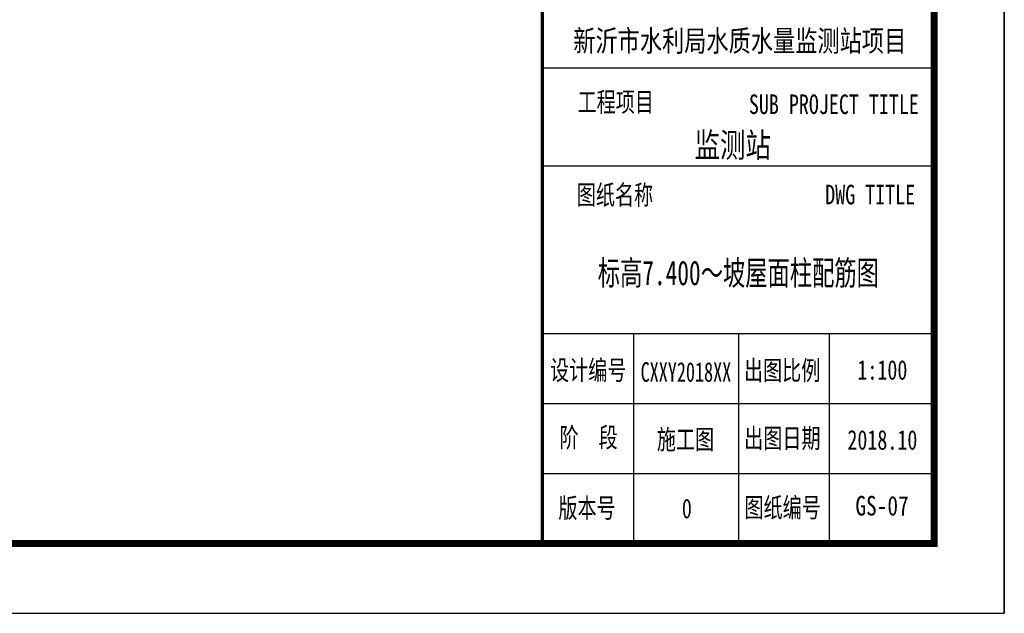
# Model space of a CAD drawing. Extents: x -302077 to 107904, y -9283 to 295706.
# Tile 126 of 256: x -89439 to -75370, y 174909 to 183397. Entities that reach past the tile are written whole.
import ezdxf
from ezdxf.enums import TextEntityAlignment as Align

# ---------------------------------------------------------------- set-up
doc = ezdxf.new("R2010")
doc.units = 0
doc.header["$LTSCALE"] = 500
doc.header["$MEASUREMENT"] = 0
doc.layers.get('0').update_dxf_attribs({"linetype": 'CONTINUOUS'})
doc.layers.add('PUB_TITLE', color=4, linetype='CONTINUOUS')
doc.layers.add('TK', color=7, linetype='CONTINUOUS')
doc.styles.add('-宋体', font='txt', dxfattribs={"width": 0.8})
doc.styles.add('TKHZ1', font='txt', dxfattribs={"width": 0.8})

# ---------------------------------------------------------------- blocks, each defined once
blk = doc.blocks.new('wrtgtg')
at = {"color": 4}
for p, q in [((7804, -4841), (7804, 52559)), ((7804, -2434), (7804, -2434)), ((2146, -4841), (7804, -4841))]:
    blk.add_line(p, q, dxfattribs=at)
at = {"layer": 'PUB_TITLE'}
for p, q in [((8804, 53559), (8804, -5841)), ((7804, -4841), (7804, 52559)), ((2204, 1959), (7804, 1959)), ((2204, 559), (7804, 559)), ((2204, -1841), (7804, -1841)), ((3504, -1841), (3504, -4841)), ((5004, -1841), (5004, -4841)), ((6304, -1841), (6304, -4841)), ((2204, -2841), (7804, -2841)), ((2204, -3841), (7804, -3841))]:
    blk.add_line(p, q, dxfattribs=at)
blk.add_lwpolyline([(-75296, -5841), (8804, -5841), (8804, 53559), (-75296, 53559)], close=True, dxfattribs=at)
at = {"layer": 'PUB_TITLE', "const_width": 100}
blk.add_lwpolyline([(-72796, -4841), (7804, -4841), (7804, 52559), (-72796, 52559)], close=True, dxfattribs=at)
at = {"layer": 'PUB_TITLE', "const_width": 50}
blk.add_lwpolyline([(2204, -4841), (2204, 52559)], dxfattribs=at)
at = {"layer": 'TK'}
for s, height, style, width, p in [('新沂市水利局水质水量监测站项目', 304.92, 'TKHZ1', 0.8, (5024, 2192)), ('监测站', 350, 'TKHZ1', 0.8, (4923, 680)), ('CXXY2018XX', 280, '-宋体', 0.68, (4255, -2530)), ('1:100', 280, '-宋体', 0.75, (7062, -2501)), ('2018.10', 280, '-宋体', 0.75, (7062, -3501))]:
    blk.add_text(s, height=height, dxfattribs=dict(at, style=style, width=width)).set_placement(p, align=Align.CENTER)
at = {"layer": 'TK', "style": '-宋体', "width": 0.75}
for s, p in [('工程项目', (3252, 1473)), ('SUB PROJECT TITLE', (6369, 1438))]:
    blk.add_text(s, height=280, dxfattribs=at).set_placement(p, align=Align.MIDDLE)
for s, p in [('图纸名称', (2695, 2)), ('DWG TITLE', (6245, 7, 0)), ('设计编号', (2313, -2504, 0)), ('出图比例', (5084, -2507, 0)), ('阶  段', (2449, -3467, 0)), ('施工图', (3839, -3495, 0)), ('出图日期', (5087, -3478, 0)), ('版本号', (2433, -4475, 0)), ('0', (4197, -4483, 0)), ('图纸编号', (5091, -4469, 0))]:
    blk.add_text(s, height=280, dxfattribs=at).set_placement(p)

msp = doc.modelspace()

# ---------------------------------------------------------------- block references
msp.add_blockref('wrtgtg', (-84174.787, 180749.881))

# ---------------------------------------------------------------- texts
at = {"layer": 'TK', "style": 'TKHZ1'}
for s, height, width, p in [('标高7.400～坡屋面柱配筋图', 350, 0.7, (-79170.464, 179601.073)), ('GS-07', 280, 0.8, (-77116.923, 176306.938))]:
    msp.add_text(s, height=height, dxfattribs=dict(at, width=width)).set_placement(p, align=Align.CENTER)

doc.saveas('drawing.dxf')
